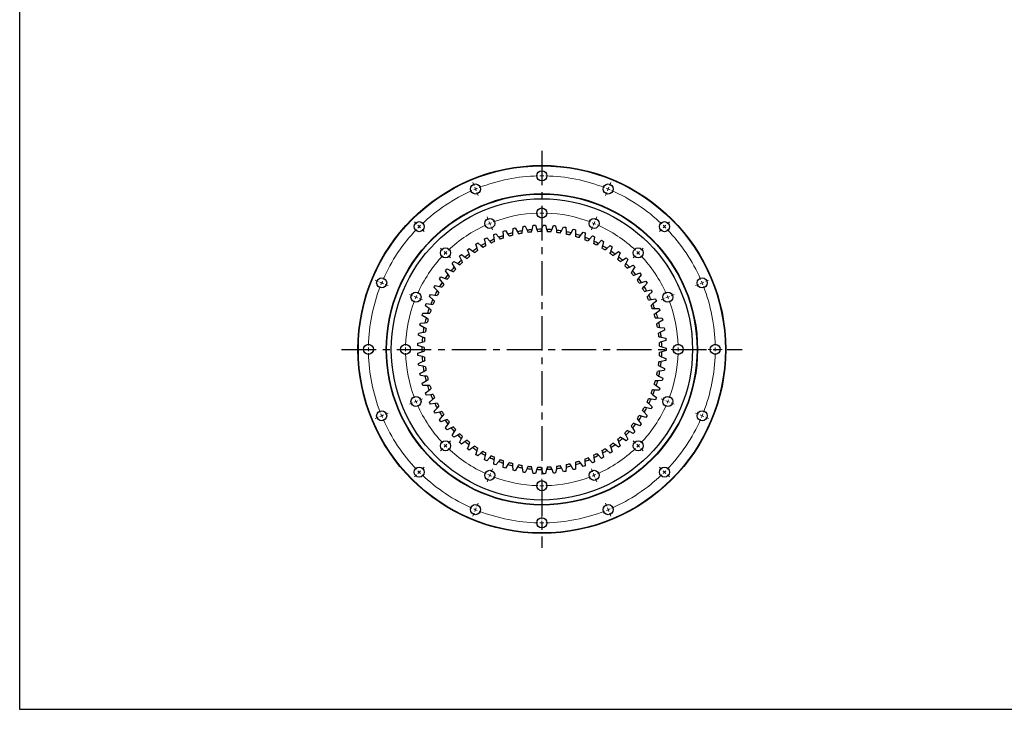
# Model space of a CAD drawing. Header units: millimetres. Extents: x -64 to 2479, y 167 to 2047.
# Tile 1 of 4: x -64 to 1207, y 167 to 1057. Entities that reach past the tile are written whole.
import ezdxf

# ---------------------------------------------------------------- set-up
doc = ezdxf.new("R2010")
doc.units = ezdxf.units.MM
doc.header["$LTSCALE"] = 10
doc.linetypes.add('CENTERX2', pattern=[20.32, 12.7, -2.54, 2.54, -2.54])

msp = doc.modelspace()

# ---------------------------------------------------------------- linework, layer by layer
at = {"linetype": 'CENTERX2', "ltscale": 0.35}
for p, q in [((610.1, 888.1), (610.1, 375.6)), ((351.5, 631.8), (868.7, 631.8))]:
    msp.add_line(p, q, dxfattribs=at)
at = {"color": 0, "linetype": 'Continuous', "lineweight": 18}
for p, q in [((610.1, 860.8), (610.1, 864.8)), ((610.1, 855.8), (610.1, 858.3)), ((610.1, 855.8), (610.1, 853.3)), ((522.5, 843.4), (520.9, 847.1)), ((524.4, 838.8), (523.4, 841.1)), ((610.1, 850.8), (610.1, 846.8)), ((695.8, 838.8), (696.8, 841.1)), ((697.7, 843.4), (699.3, 847.1)), ((524.4, 838.8), (525.3, 836.5)), ((526.3, 834.2), (527.8, 830.5)), ((693.9, 834.2), (692.4, 830.5)), ((695.8, 838.8), (694.9, 836.5)), ((610.1, 812.8), (610.1, 816.8)), ((540.8, 799.1), (539.3, 802.8)), ((610.1, 807.8), (610.1, 810.3)), ((610.1, 807.8), (610.1, 805.3)), ((610.1, 802.8), (610.1, 798.8)), ((679.4, 799.1), (680.9, 802.8)), ((448.2, 793.8), (445.4, 796.6)), ((451.7, 790.2), (450, 792)), ((451.7, 790.2), (453.5, 788.5)), ((542.8, 794.4), (541.8, 796.7)), ((542.8, 794.4), (543.7, 792.1)), ((544.7, 789.8), (546.2, 786.1)), ((675.5, 789.8), (674, 786.1)), ((677.5, 794.4), (676.5, 792.1)), ((677.5, 794.4), (678.4, 796.7)), ((768.5, 790.2), (766.7, 788.5)), ((768.5, 790.2), (770.3, 792)), ((772, 793.8), (774.9, 796.6)), ((455.3, 786.7), (458.1, 783.9)), ((765, 786.7), (762.1, 783.9)), ((482.1, 759.8), (479.3, 762.6)), ((485.7, 756.3), (483.9, 758.1)), ((485.7, 756.3), (487.4, 754.5)), ((489.2, 752.7), (492, 749.9)), ((731, 752.7), (728.2, 749.9)), ((734.6, 756.3), (732.8, 754.5)), ((734.6, 756.3), (736.3, 758.1)), ((738.1, 759.8), (740.9, 762.6)), ((398.5, 719.5), (394.8, 721)), ((403.2, 717.6), (400.9, 718.5)), ((403.2, 717.6), (405.5, 716.6)), ((407.8, 715.6), (411.5, 714.1)), ((812.4, 715.6), (808.7, 714.1)), ((817.1, 717.6), (814.7, 716.6)), ((817.1, 717.6), (819.4, 718.5)), ((821.7, 719.5), (825.4, 721)), ((442.9, 701.1), (439.2, 702.6)), ((447.5, 699.2), (445.2, 700.1)), ((772.7, 699.2), (775, 700.1)), ((777.3, 701.1), (781, 702.6)), ((447.5, 699.2), (449.8, 698.2)), ((452.1, 697.3), (455.8, 695.7)), ((768.1, 697.3), (764.4, 695.7)), ((772.7, 699.2), (770.4, 698.2)), ((381.1, 631.8), (377.1, 631.8)), ((386.1, 631.8), (383.6, 631.8)), ((386.1, 631.8), (388.6, 631.8)), ((391.1, 631.8), (395.1, 631.8)), ((429.1, 631.8), (425.1, 631.8)), ((434.1, 631.8), (431.6, 631.8)), ((434.1, 631.8), (436.6, 631.8)), ((439.1, 631.8), (443.1, 631.8)), ((781.1, 631.8), (777.1, 631.8)), ((786.1, 631.8), (783.6, 631.8)), ((786.1, 631.8), (788.6, 631.8)), ((791.1, 631.8), (795.1, 631.8)), ((829.1, 631.8), (825.1, 631.8)), ((834.1, 631.8), (831.6, 631.8)), ((834.1, 631.8), (836.6, 631.8)), ((839.1, 631.8), (843.1, 631.8)), ((442.9, 562.6), (439.2, 561)), ((447.5, 564.5), (445.2, 563.5)), ((447.5, 564.5), (449.8, 565.4)), ((452.1, 566.4), (455.8, 567.9)), ((768.1, 566.4), (764.4, 567.9)), ((772.7, 564.5), (770.4, 565.4)), ((772.7, 564.5), (775, 563.5)), ((777.3, 562.6), (781, 561)), ((403.2, 546.1), (405.5, 547.1)), ((407.8, 548), (411.5, 549.6)), ((812.4, 548), (808.7, 549.6)), ((817.1, 546.1), (814.7, 547.1)), ((398.5, 544.2), (394.8, 542.7)), ((403.2, 546.1), (400.9, 545.2)), ((817.1, 546.1), (819.4, 545.2)), ((821.7, 544.2), (825.4, 542.7)), ((485.7, 507.4), (487.4, 509.2)), ((489.2, 510.9), (492, 513.7)), ((731, 510.9), (728.2, 513.7)), ((734.6, 507.4), (732.8, 509.2)), ((482.1, 503.8), (479.3, 501)), ((485.7, 507.4), (483.9, 505.6)), ((734.6, 507.4), (736.3, 505.6)), ((738.1, 503.8), (740.9, 501)), ((451.7, 473.4), (450, 471.7)), ((451.7, 473.4), (453.5, 475.2)), ((455.3, 477), (458.1, 479.8)), ((542.8, 469.2), (543.7, 471.5)), ((544.7, 473.9), (546.2, 477.5)), ((675.5, 473.9), (674, 477.5)), ((677.5, 469.2), (676.5, 471.5)), ((765, 477), (762.1, 479.8)), ((768.5, 473.4), (766.7, 475.2)), ((768.5, 473.4), (770.3, 471.7)), ((448.2, 469.9), (445.4, 467.1)), ((540.8, 464.6), (539.3, 460.9)), ((542.8, 469.2), (541.8, 466.9)), ((610.1, 460.8), (610.1, 464.8)), ((610.1, 455.8), (610.1, 458.3)), ((677.5, 469.2), (678.4, 466.9)), ((679.4, 464.6), (680.9, 460.9)), ((772, 469.9), (774.9, 467.1)), ((610.1, 455.8), (610.1, 453.3)), ((610.1, 450.8), (610.1, 446.8)), ((526.3, 429.5), (527.8, 433.2)), ((693.9, 429.5), (692.4, 433.2)), ((522.5, 420.3), (520.9, 416.6)), ((524.4, 424.9), (523.4, 422.6)), ((524.4, 424.9), (525.3, 427.2)), ((695.8, 424.9), (694.9, 427.2)), ((695.8, 424.9), (696.8, 422.6)), ((697.7, 420.3), (699.3, 416.6)), ((610.1, 412.8), (610.1, 416.8)), ((610.1, 407.8), (610.1, 410.3)), ((610.1, 407.8), (610.1, 405.3)), ((610.1, 402.8), (610.1, 398.8))]:
    msp.add_line(p, q, dxfattribs=at)
at = {"color": 7, "linetype": 'Continuous', "lineweight": 25}
for p, q in [((574.4, 788.3), (575.8, 788.7)), ((575.8, 788.7), (578.6, 783.6)), ((585, 784.8), (585.8, 790.5)), ((585.8, 790.5), (587.3, 790.7)), ((587.3, 790.7), (588.7, 790.9)), ((588.7, 790.9), (591.1, 785.7)), ((597.6, 786.3), (598.8, 792)), ((598.8, 792), (600.3, 792.1)), ((600.3, 792.1), (601.8, 792.1)), ((601.8, 792.1), (603.7, 786.7)), ((610.2, 786.8), (611.9, 792.3)), ((611.9, 792.3), (613.4, 792.3)), ((613.4, 792.3), (614.9, 792.3)), ((614.9, 792.3), (616.3, 786.7)), ((622.8, 786.3), (625, 791.7)), ((625, 791.7), (626.5, 791.5)), ((626.5, 791.5), (627.9, 791.4)), ((627.9, 791.4), (628.9, 785.7)), ((635.4, 784.8), (637.9, 789.9)), ((637.9, 789.9), (639.4, 789.7)), ((639.4, 789.7), (640.9, 789.4)), ((640.9, 789.4), (641.4, 783.6)), ((548.1, 779.9), (549.4, 780.5)), ((548.7, 774.2), (548.1, 779.9)), ((549.4, 780.5), (550.8, 781)), ((550.8, 781), (554.4, 776.5)), ((560.3, 784.4), (561.8, 784.9)), ((560.5, 778.7), (560.3, 784.4)), ((561.8, 784.9), (563.2, 785.3)), ((563.2, 785.3), (566.3, 780.5)), ((572.6, 782.2), (572.9, 788)), ((572.9, 788), (574.4, 788.3)), ((647.8, 782.2), (650.7, 787.1)), ((650.7, 787.1), (652.2, 786.7)), ((652.2, 786.7), (653.6, 786.3)), ((653.6, 786.3), (653.7, 780.6)), ((659.9, 778.6), (663.3, 783.3)), ((663.3, 783.3), (664.7, 782.8)), ((664.7, 782.8), (666.1, 782.3)), ((666.1, 782.3), (665.7, 776.5)), ((671.7, 774.1), (675.4, 778.5)), ((675.4, 778.5), (676.8, 777.9)), ((676.8, 777.9), (678.1, 777.2)), ((678.1, 777.2), (677.3, 771.5)), ((524.8, 767.8), (526.1, 768.6)), ((526.4, 762.3), (524.8, 767.8)), ((526.1, 768.6), (527.4, 769.4)), ((527.4, 769.4), (531.6, 765.5)), ((536.2, 774.3), (537.5, 775)), ((537.3, 768.7), (536.2, 774.3)), ((537.5, 775), (538.9, 775.7)), ((538.9, 775.7), (542.8, 771.4)), ((683.1, 768.6), (687.2, 772.6)), ((687.2, 772.6), (688.5, 771.9)), ((689.8, 771.2), (688.4, 765.6)), ((688.5, 771.9), (689.8, 771.2)), ((694, 762.2), (698.4, 765.9)), ((698.4, 765.9), (699.6, 765.1)), ((700.9, 764.2), (699.1, 758.8)), ((699.6, 765.1), (700.9, 764.2)), ((503.9, 752.2), (505, 753.2)), ((506.3, 746.9), (503.9, 752.2)), ((505, 753.2), (506.1, 754.1)), ((506.1, 754.1), (510.9, 751)), ((514, 760.4), (515.2, 761.3)), ((516, 755), (514, 760.4)), ((515.2, 761.3), (516.4, 762.2)), ((516.4, 762.2), (521, 758.6)), ((704.3, 754.9), (709, 758.3)), ((709, 758.3), (710.2, 757.3)), ((711.3, 756.4), (709.1, 751.1)), ((710.2, 757.3), (711.3, 756.4)), ((494.4, 743.1), (495.5, 744.2)), ((497.3, 738.1), (494.4, 743.1)), ((495.5, 744.2), (496.5, 745.2)), ((496.5, 745.2), (501.6, 742.5)), ((714.1, 746.8), (719, 749.8)), ((721.2, 747.7), (718.5, 742.6)), ((719, 749.8), (720.1, 748.8)), ((720.1, 748.8), (721.2, 747.7)), ((723.1, 738), (728.2, 740.5)), ((730.2, 738.3), (727.2, 733.4)), ((728.2, 740.5), (729.3, 739.4)), ((729.3, 739.4), (730.2, 738.3)), ((478.7, 724.1), (479.6, 725.3)), ((479.6, 725.3), (485, 723.4)), ((485.7, 733.3), (486.7, 734.5)), ((489, 728.6), (485.7, 733.3)), ((486.7, 734.5), (487.6, 735.6)), ((487.6, 735.6), (492.9, 733.3)), ((731.4, 728.4), (736.7, 730.5)), ((738.5, 728.1), (735.1, 723.5)), ((736.7, 730.5), (737.6, 729.3)), ((737.6, 729.3), (738.5, 728.1)), ((470.9, 711.7), (471.6, 713)), ((471.6, 713), (472.4, 714.3)), ((472.4, 714.3), (478, 712.9)), ((477.9, 722.8), (478.7, 724.1)), ((481.5, 718.4), (477.9, 722.8)), ((738.8, 718.2), (744.3, 719.9)), ((745.9, 717.4), (742.1, 713)), ((744.3, 719.9), (745.2, 718.6)), ((745.2, 718.6), (745.9, 717.4)), ((464.9, 700.1), (465.5, 701.5)), ((469.2, 696.3), (464.9, 700.1)), ((465.5, 701.5), (466.1, 702.8)), ((466.1, 702.8), (471.8, 701.8)), ((474.9, 707.6), (470.9, 711.7)), ((745.4, 707.4), (751.1, 708.6)), ((752.5, 706), (748.3, 702)), ((751.1, 708.6), (751.8, 707.3)), ((751.8, 707.3), (752.5, 706)), ((459.8, 688.1), (460.3, 689.5)), ((464.4, 684.6), (459.8, 688.1)), ((460.3, 689.5), (460.8, 690.8)), ((460.8, 690.8), (466.6, 690.3)), ((751.1, 696.1), (756.9, 696.9)), ((758, 694.2), (753.6, 690.5)), ((756.9, 696.9), (757.5, 695.5)), ((757.5, 695.5), (758, 694.2)), ((455.7, 675.6), (456.1, 677.1)), ((460.6, 672.6), (455.7, 675.6)), ((456.1, 677.1), (456.5, 678.5)), ((456.5, 678.5), (462.3, 678.4)), ((755.9, 684.4), (761.7, 684.7)), ((762.6, 681.9), (757.9, 678.6)), ((761.7, 684.7), (762.2, 683.3)), ((762.2, 683.3), (762.6, 681.9)), ((452.6, 662.9), (452.9, 664.4)), ((457.7, 660.2), (452.6, 662.9)), ((452.9, 664.4), (453.2, 665.8)), ((453.2, 665.8), (459, 666.2)), ((759.7, 672.4), (765.5, 672.2)), ((766.2, 669.3), (761.2, 666.4)), ((765.5, 672.2), (765.8, 670.7)), ((765.8, 670.7), (766.2, 669.3)), ((450.6, 650), (450.8, 651.4)), ((455.9, 647.7), (450.6, 650)), ((450.8, 651.4), (451, 652.9)), ((451, 652.9), (456.7, 653.8)), ((762.5, 660), (768.2, 659.4)), ((768.7, 656.4), (763.5, 654)), ((768.2, 659.4), (768.5, 657.9)), ((768.5, 657.9), (768.7, 656.4)), ((449.7, 638.4), (449.8, 639.9)), ((449.7, 636.9), (449.7, 638.4)), ((455.1, 635.1), (449.7, 636.9)), ((449.8, 639.9), (455.4, 641.2)), ((764.3, 647.5), (770, 646.4)), ((770.2, 643.4), (764.8, 641.4)), ((770, 646.4), (770.1, 644.9)), ((770.1, 644.9), (770.2, 643.4)), ((449.7, 626.8), (455.1, 628.6)), ((449.7, 625.3), (449.7, 626.8)), ((449.8, 623.8), (449.7, 625.3)), ((455.4, 622.5), (449.8, 623.8)), ((765.1, 634.9), (770.6, 633.3)), ((770.6, 630.3), (765.1, 628.8)), ((770.6, 633.3), (770.6, 631.8)), ((770.6, 631.8), (770.6, 630.3)), ((450.6, 613.7), (455.9, 616)), ((450.8, 612.2), (450.6, 613.7)), ((451, 610.8), (450.8, 612.2)), ((456.7, 609.9), (451, 610.8)), ((770, 617.3), (764.3, 616.2)), ((764.8, 622.3), (770.2, 620.2)), ((770.1, 618.8), (770, 617.3)), ((770.2, 620.2), (770.1, 618.8)), ((452.6, 600.8), (457.7, 603.4)), ((452.9, 599.3), (452.6, 600.8)), ((453.2, 597.9), (452.9, 599.3)), ((459, 597.4), (453.2, 597.9)), ((768.2, 604.3), (762.5, 603.6)), ((763.5, 609.7), (768.7, 607.2)), ((768.5, 605.8), (768.2, 604.3)), ((768.7, 607.2), (768.5, 605.8)), ((455.7, 588), (460.6, 591.1)), ((456.1, 586.6), (455.7, 588)), ((456.5, 585.2), (456.1, 586.6)), ((462.3, 585.2), (456.5, 585.2)), ((757.9, 585), (762.6, 581.8)), ((765.5, 591.5), (759.7, 591.3)), ((761.2, 597.2), (766.2, 594.4)), ((765.8, 592.9), (765.5, 591.5)), ((766.2, 594.4), (765.8, 592.9)), ((459.8, 575.6), (464.4, 579.1)), ((460.3, 574.2), (459.8, 575.6)), ((460.8, 572.8), (460.3, 574.2)), ((466.6, 573.3), (460.8, 572.8)), ((753.6, 573.2), (758, 569.5)), ((761.7, 579), (755.9, 579.2)), ((762.2, 580.4), (761.7, 579)), ((762.6, 581.8), (762.2, 580.4)), ((464.9, 563.5), (469.2, 567.4)), ((465.5, 562.2), (464.9, 563.5)), ((466.1, 560.9), (465.5, 562.2)), ((471.8, 561.8), (466.1, 560.9)), ((748.3, 561.7), (752.5, 557.7)), ((756.9, 566.8), (751.1, 567.5)), ((757.5, 568.1), (756.9, 566.8)), ((758, 569.5), (757.5, 568.1)), ((470.9, 551.9), (474.9, 556.1)), ((471.6, 550.6), (470.9, 551.9)), ((472.4, 549.4), (471.6, 550.6)), ((478, 550.8), (472.4, 549.4)), ((742.1, 550.6), (745.9, 546.3)), ((751.1, 555), (745.4, 556.3)), ((751.8, 556.3), (751.1, 555)), ((752.5, 557.7), (751.8, 556.3)), ((477.9, 540.8), (481.5, 545.3)), ((478.7, 539.6), (477.9, 540.8)), ((479.6, 538.4), (478.7, 539.6)), ((485, 540.3), (479.6, 538.4)), ((485.7, 530.4), (489, 535.1)), ((736.7, 533.2), (731.4, 535.3)), ((735.1, 540.1), (738.5, 535.5)), ((737.6, 534.3), (736.7, 533.2)), ((738.5, 535.5), (737.6, 534.3)), ((744.3, 543.8), (738.8, 545.5)), ((745.2, 545), (744.3, 543.8)), ((745.9, 546.3), (745.2, 545)), ((486.7, 529.2), (485.7, 530.4)), ((487.6, 528.1), (486.7, 529.2)), ((492.9, 530.4), (487.6, 528.1)), ((494.4, 520.6), (497.3, 525.6)), ((728.2, 523.2), (723.1, 525.7)), ((727.2, 530.3), (730.2, 525.4)), ((729.3, 524.3), (728.2, 523.2)), ((730.2, 525.4), (729.3, 524.3)), ((495.5, 519.5), (494.4, 520.6)), ((496.5, 518.4), (495.5, 519.5)), ((501.6, 521.2), (496.5, 518.4)), ((503.9, 511.5), (506.3, 516.7)), ((505, 510.5), (503.9, 511.5)), ((506.1, 509.6), (505, 510.5)), ((510.9, 512.7), (506.1, 509.6)), ((709, 505.4), (704.3, 508.8)), ((709.1, 512.6), (711.3, 507.3)), ((719, 513.9), (714.1, 516.9)), ((718.5, 521), (721.2, 515.9)), ((720.1, 514.9), (719, 513.9)), ((721.2, 515.9), (720.1, 514.9)), ((514, 503.2), (516, 508.6)), ((515.2, 502.4), (514, 503.2)), ((516.4, 501.5), (515.2, 502.4)), ((521, 505), (516.4, 501.5)), ((524.8, 495.8), (526.4, 501.4)), ((531.6, 498.2), (527.4, 494.3)), ((688.4, 498.1), (689.8, 492.5)), ((698.4, 497.8), (694, 501.5)), ((699.6, 498.6), (698.4, 497.8)), ((699.1, 504.9), (700.9, 499.4)), ((700.9, 499.4), (699.6, 498.6)), ((710.2, 506.3), (709, 505.4)), ((711.3, 507.3), (710.2, 506.3)), ((526.1, 495.1), (524.8, 495.8)), ((527.4, 494.3), (526.1, 495.1)), ((536.2, 489.3), (537.3, 495)), ((537.5, 488.7), (536.2, 489.3)), ((538.9, 488), (537.5, 488.7)), ((542.8, 492.2), (538.9, 488)), ((548.1, 483.8), (548.7, 489.5)), ((549.4, 483.2), (548.1, 483.8)), ((554.4, 487.2), (550.8, 482.7)), ((560.3, 479.2), (560.5, 485)), ((663.3, 480.4), (659.9, 485.1)), ((665.7, 487.1), (666.1, 481.4)), ((675.4, 485.2), (671.7, 489.6)), ((676.8, 485.8), (675.4, 485.2)), ((678.1, 486.4), (676.8, 485.8)), ((677.3, 492.1), (678.1, 486.4)), ((687.2, 491), (683.1, 495.1)), ((688.5, 491.7), (687.2, 491)), ((689.8, 492.5), (688.5, 491.7)), ((550.8, 482.7), (549.4, 483.2)), ((561.8, 478.8), (560.3, 479.2)), ((563.2, 478.3), (561.8, 478.8)), ((566.3, 483.1), (563.2, 478.3)), ((572.9, 475.7), (572.6, 481.4)), ((574.4, 475.3), (572.9, 475.7)), ((575.8, 475), (574.4, 475.3)), ((578.6, 480.1), (575.8, 475)), ((585.8, 473.2), (585, 478.9)), ((587.3, 472.9), (585.8, 473.2)), ((588.7, 472.7), (587.3, 472.9)), ((591.1, 478), (588.7, 472.7)), ((598.8, 471.7), (597.6, 477.3)), ((600.3, 471.6), (598.8, 471.7)), ((601.8, 471.5), (600.3, 471.6)), ((603.7, 477), (601.8, 471.5)), ((611.9, 471.3), (610.2, 476.8)), ((613.4, 471.3), (611.9, 471.3)), ((614.9, 471.4), (613.4, 471.3)), ((616.3, 477), (614.9, 471.4)), ((625, 472), (622.8, 477.4)), ((626.5, 472.1), (625, 472)), ((627.9, 472.3), (626.5, 472.1)), ((628.9, 478), (627.9, 472.3)), ((637.9, 473.8), (635.4, 478.9)), ((639.4, 474), (637.9, 473.8)), ((640.9, 474.3), (639.4, 474)), ((641.4, 480), (640.9, 474.3)), ((650.7, 476.5), (647.8, 481.5)), ((652.2, 476.9), (650.7, 476.5)), ((653.6, 477.3), (652.2, 476.9)), ((653.7, 483.1), (653.6, 477.3)), ((664.7, 480.9), (663.3, 480.4)), ((666.1, 481.4), (664.7, 480.9))]:
    msp.add_line(p, q, dxfattribs=at)
msp.add_lwpolyline([(-64.3, 2046.6), (2479.1, 2046.6), (2479.1, 167.1), (-64.3, 167.1)], close=True)
for centre, radius in [((610.1, 631.8), 237.5), ((610.1, 631.8), 237), ((610.1, 855.8), 6.5), ((524.4, 838.8), 6.5), ((695.8, 838.8), 6.5), ((610.1, 631.8), 201), ((610.1, 631.8), 200.5), ((610.1, 631.8), 194.5), ((610.1, 807.8), 6.5), ((451.7, 790.2), 6.5), ((542.8, 794.4), 6.5), ((677.5, 794.4), 6.5), ((768.5, 790.2), 6.5), ((485.7, 756.3), 6.5), ((734.6, 756.3), 6.5), ((403.2, 717.6), 6.5), ((817.1, 717.6), 6.5), ((447.5, 699.2), 6.5), ((772.7, 699.2), 6.5), ((386.1, 631.8), 6.5), ((434.1, 631.8), 6.5), ((786.1, 631.8), 6.5), ((834.1, 631.8), 6.5), ((447.5, 564.5), 6.5), ((772.7, 564.5), 6.5), ((403.2, 546.1), 6.5), ((817.1, 546.1), 6.5), ((485.7, 507.4), 6.5), ((734.6, 507.4), 6.5), ((451.7, 473.4), 6.5), ((542.8, 469.2), 6.5), ((677.5, 469.2), 6.5), ((768.5, 473.4), 6.5), ((610.1, 455.8), 6.5), ((524.4, 424.9), 6.5), ((695.8, 424.9), 6.5), ((610.1, 407.8), 6.5)]:
    msp.add_circle(centre, radius, dxfattribs=at)
at = {"color": 0, "linetype": 'Continuous', "lineweight": 18}
for radius, start, end in [(224, 91.2789, 111.2211), (224, 90, 90.6395), (224, 89.3605, 90), (224, 68.7789, 88.7211), (224, 111.8605, 112.5), (224, 67.5, 68.1395), (224, 113.7789, 133.7211), (224, 112.5, 113.1395), (224, 66.8605, 67.5), (224, 46.2789, 66.2211), (176, 91.6277, 110.8723), (176, 90, 90.8139), (176, 89.1861, 90), (176, 69.1277, 88.3723), (224, 135, 135.6395), (224, 134.3605, 135), (176, 114.1277, 133.3723), (176, 112.5, 113.3139), (176, 111.6861, 112.5), (176, 67.5, 68.3139), (176, 66.6861, 67.5), (176, 46.6277, 65.8723), (224, 45, 45.6395), (224, 44.3605, 45), (224, 136.2789, 156.2211), (224, 23.7789, 43.7211), (176, 136.6277, 155.8723), (176, 135, 135.8139), (176, 134.1861, 135), (176, 45, 45.8139), (176, 44.1861, 45), (176, 24.1277, 43.3723), (224, 158.7789, 178.7211), (224, 157.5, 158.1395), (224, 156.8605, 157.5), (224, 22.5, 23.1395), (224, 21.8605, 22.5), (224, 1.2789, 21.2211), (176, 156.6861, 157.5), (176, 22.5, 23.3139), (176, 159.1277, 178.3723), (176, 157.5, 158.3139), (176, 21.6861, 22.5), (176, 1.6277, 20.8723), (224, 179.3605, 180), (224, 180, 180.6395), (224, 181.2789, 201.2211), (176, 179.1861, 180), (176, 180, 180.8139), (176, 181.6277, 200.8723), (176, 339.1277, 358.3723), (176, 0, 0.8139), (176, 359.1861, 0), (224, 338.7789, 358.7211), (224, 0, 0.6395), (224, 359.3605, 0), (176, 201.6861, 202.5), (176, 202.5, 203.3139), (176, 204.1277, 223.3723), (176, 316.6277, 335.8723), (176, 336.6861, 337.5), (176, 337.5, 338.3139), (224, 201.8605, 202.5), (224, 337.5, 338.1395), (224, 202.5, 203.1395), (224, 203.7789, 223.7211), (224, 316.2789, 336.2211), (224, 336.8605, 337.5), (176, 224.1861, 225), (176, 315, 315.8139), (176, 225, 225.8139), (176, 226.6277, 245.8723), (176, 294.1277, 313.3723), (176, 314.1861, 315), (224, 224.3605, 225), (224, 225, 225.6395), (224, 314.3605, 315), (224, 315, 315.6395), (224, 226.2789, 246.2211), (176, 246.6861, 247.5), (176, 247.5, 248.3139), (176, 249.1277, 268.3723), (176, 271.6277, 290.8723), (176, 291.6861, 292.5), (176, 292.5, 293.3139), (224, 293.7789, 313.7211), (176, 269.1861, 270), (176, 270, 270.8139), (224, 246.8605, 247.5), (224, 247.5, 248.1395), (224, 248.7789, 268.7211), (224, 271.2789, 291.2211), (224, 291.8605, 292.5), (224, 292.5, 293.1395), (224, 269.3605, 270), (224, 270, 270.6395)]:
    msp.add_arc((610.1, 631.8), radius, start, end, dxfattribs=at)
at = {"color": 7, "linetype": 'Continuous', "lineweight": 25}
for radius, start, end in [(155, 108.6635, 111.0768), (155, 103.9882, 106.4015), (152, 104.3333, 106.0563), (155, 99.3128, 101.7261), (152, 99.658, 101.381), (155, 94.6375, 97.0508), (152, 94.9827, 96.7056), (155, 89.9622, 92.3755), (152, 90.3073, 92.0303), (155, 85.2869, 87.7002), (152, 85.632, 87.355), (155, 80.6115, 83.0248), (152, 80.9567, 82.6797), (155, 75.9362, 78.3495), (152, 76.2814, 78.0043), (155, 71.2609, 73.6742), (152, 71.606, 73.329), (155, 66.5856, 68.9989), (155, 118.0141, 120.4274), (152, 118.3593, 120.0823), (155, 113.3388, 115.7521), (152, 113.684, 115.4069), (152, 109.0086, 110.7316), (152, 66.9307, 68.6537), (152, 62.2554, 63.9784), (155, 61.9102, 64.3235), (155, 57.2349, 59.6482), (155, 127.3648, 129.7781), (152, 127.7099, 129.4329), (155, 122.6895, 125.1028), (152, 123.0346, 124.7576), (152, 57.5801, 59.303), (152, 52.9047, 54.6277), (155, 52.5596, 54.9729), (155, 47.8843, 50.2976), (155, 136.7154, 139.1287), (155, 132.0401, 134.4534), (152, 132.3853, 134.1082), (152, 48.2294, 49.9524), (152, 43.5541, 45.2771), (155, 43.2089, 45.6222), (155, 141.3908, 143.804), (152, 141.7359, 143.4589), (152, 137.0606, 138.7836), (152, 38.8788, 40.6017), (155, 38.5336, 40.9469), (155, 146.0661, 148.4794), (152, 146.4112, 148.1342), (152, 34.2034, 35.9264), (155, 33.8583, 36.2716), (155, 29.183, 31.5963), (155, 150.7414, 153.1547), (152, 151.0866, 152.8095), (152, 29.5281, 31.2511), (152, 24.8528, 26.5758), (155, 24.5076, 26.9209), (155, 155.4167, 157.83), (152, 155.7619, 157.4849), (152, 20.1775, 21.9004), (155, 19.8323, 22.2456), (155, 160.0921, 162.5053), (152, 160.4372, 162.1602), (152, 15.5021, 17.2251), (155, 15.157, 17.5703), (155, 164.7674, 167.1807), (152, 165.1125, 166.8355), (152, 10.8268, 12.5498), (155, 10.4817, 12.895), (155, 169.4427, 171.856), (152, 169.7879, 171.5108), (152, 6.1515, 7.8745), (155, 5.8063, 8.2196), (155, 174.118, 176.5313), (152, 174.4632, 176.1862), (152, 1.4762, 3.1991), (155, 1.131, 3.5443), (155, 178.7934, 181.2066), (152, 179.1385, 180.8615), (152, 356.8009, 358.5238), (155, 356.4557, 358.869), (155, 183.4687, 185.882), (152, 183.8138, 185.5368), (152, 352.1255, 353.8485), (155, 351.7804, 354.1937), (155, 188.144, 190.5573), (152, 188.4892, 190.2121), (152, 347.4502, 349.1732), (155, 347.105, 349.5183), (155, 192.8193, 195.2326), (152, 193.1645, 194.8875), (155, 197.4947, 199.9079), (152, 197.8398, 199.5628), (152, 342.7749, 344.4979), (155, 342.4297, 344.843), (155, 202.17, 204.5833), (152, 202.5151, 204.2381), (152, 338.0996, 339.8225), (155, 337.7544, 340.1677), (155, 206.8453, 209.2586), (152, 207.1905, 208.9134), (152, 333.4242, 335.1472), (155, 333.0791, 335.4924), (155, 211.5206, 213.9339), (152, 211.8658, 213.5888), (152, 328.7489, 330.4719), (155, 328.4037, 330.817), (155, 216.196, 218.6092), (152, 216.5411, 218.2641), (152, 319.3983, 321.1212), (155, 319.0531, 321.4664), (152, 324.0736, 325.7966), (155, 323.7284, 326.1417), (155, 220.8713, 223.2846), (152, 221.2164, 222.9394), (152, 225.8918, 227.6147), (152, 314.7229, 316.4459), (155, 314.3778, 316.7911), (155, 225.5466, 227.9599), (155, 230.2219, 232.6352), (152, 230.5671, 232.2901), (152, 305.3723, 307.0953), (155, 305.0271, 307.4404), (152, 310.0476, 311.7706), (155, 309.7024, 312.1157), (155, 234.8972, 237.3105), (152, 235.2424, 236.9654), (155, 239.5726, 241.9859), (152, 239.9177, 241.6407), (152, 296.0216, 297.7446), (152, 300.697, 302.4199), (155, 300.3518, 302.7651), (155, 244.2479, 246.6612), (152, 244.5931, 246.316), (155, 248.9232, 251.3365), (152, 249.2684, 250.9914), (152, 253.9437, 255.6667), (152, 281.9957, 283.7186), (152, 286.671, 288.394), (155, 286.3258, 288.7391), (152, 291.3463, 293.0693), (155, 291.0011, 293.4144), (155, 295.6765, 298.0898), (155, 253.5985, 256.0118), (155, 258.2739, 260.6872), (152, 258.619, 260.342), (155, 262.9492, 265.3625), (152, 263.2944, 265.0173), (155, 267.6245, 270.0378), (152, 267.9697, 269.6927), (155, 272.2998, 274.7131), (152, 272.645, 274.368), (155, 276.9752, 279.3885), (152, 277.3203, 279.0433), (155, 281.6505, 284.0638)]:
    msp.add_arc((610.1, 631.8), radius, start, end, dxfattribs=at)
for points in [[(554.4, 776.5), (555, 775.6), (555.7, 774.8), (556.3, 774)], [(560.6, 775.5), (560.6, 776.6), (560.5, 777.6), (560.5, 778.7)], [(566.3, 780.5), (566.9, 779.7), (567.5, 778.8), (568.1, 777.9)], [(572.5, 779.1), (572.5, 780.1), (572.6, 781.2), (572.6, 782.2)], [(578.6, 783.6), (579.1, 782.7), (579.6, 781.8), (580.1, 780.8)], [(584.6, 781.7), (584.7, 782.7), (584.9, 783.8), (585, 784.8)], [(591.1, 785.7), (591.5, 784.7), (591.9, 783.8), (592.4, 782.8)], [(596.9, 783.3), (597.1, 784.3), (597.4, 785.3), (597.6, 786.3)], [(603.7, 786.7), (604, 785.7), (604.4, 784.7), (604.7, 783.7)], [(609.3, 783.8), (609.6, 784.8), (609.9, 785.8), (610.2, 786.8)], [(616.3, 786.7), (616.6, 785.7), (616.9, 784.7), (617.1, 783.7)], [(621.7, 783.4), (622.1, 784.4), (622.5, 785.3), (622.8, 786.3)], [(628.9, 785.7), (629.1, 784.7), (629.3, 783.6), (629.5, 782.6)], [(634, 781.9), (634.5, 782.9), (634.9, 783.8), (635.4, 784.8)], [(641.4, 783.6), (641.5, 782.6), (641.6, 781.6), (641.7, 780.5)], [(646.2, 779.5), (646.7, 780.4), (647.2, 781.3), (647.8, 782.2)], [(653.7, 780.6), (653.7, 779.5), (653.7, 778.5), (653.7, 777.4)], [(658.1, 776.1), (658.7, 776.9), (659.3, 777.8), (659.9, 778.6)], [(665.7, 776.5), (665.6, 775.5), (665.5, 774.5), (665.4, 773.4)], [(531.6, 765.5), (532.4, 764.8), (533.2, 764.1), (533.9, 763.4)], [(537.9, 765.6), (537.7, 766.6), (537.5, 767.6), (537.3, 768.7)], [(542.8, 771.4), (543.5, 770.7), (544.2, 769.9), (544.9, 769.1)], [(549.1, 771), (548.9, 772.1), (548.8, 773.1), (548.7, 774.2)], [(669.7, 771.7), (670.3, 772.5), (671, 773.3), (671.7, 774.1)], [(677.3, 771.5), (677.1, 770.5), (677, 769.5), (676.8, 768.4)], [(680.9, 766.4), (681.6, 767.1), (682.4, 767.8), (683.1, 768.6)], [(688.4, 765.6), (688.2, 764.6), (687.9, 763.6), (687.7, 762.5)], [(510.9, 751), (511.8, 750.4), (512.7, 749.8), (513.6, 749.2)], [(517.1, 752.1), (516.8, 753.1), (516.4, 754), (516, 755)], [(521, 758.6), (521.8, 758), (522.6, 757.4), (523.5, 756.7)], [(527.2, 759.3), (527, 760.3), (526.7, 761.3), (526.4, 762.3)], [(691.6, 760.1), (692.4, 760.8), (693.2, 761.5), (694, 762.2)], [(699.1, 758.8), (698.7, 757.8), (698.4, 756.8), (698.1, 755.8)], [(701.8, 753.1), (702.6, 753.7), (703.5, 754.3), (704.3, 754.9)], [(709.1, 751.1), (708.7, 750.1), (708.3, 749.2), (707.9, 748.2)], [(498.8, 735.4), (498.3, 736.3), (497.8, 737.2), (497.3, 738.1)], [(501.6, 742.5), (502.5, 742), (503.4, 741.5), (504.3, 741)], [(507.6, 744.1), (507.2, 745.1), (506.8, 746), (506.3, 746.9)], [(711.4, 745.2), (712.3, 745.7), (713.2, 746.3), (714.1, 746.8)], [(718.5, 742.6), (718, 741.7), (717.6, 740.8), (717.1, 739.8)], [(720.3, 736.6), (721.2, 737), (722.1, 737.5), (723.1, 738)], [(490.8, 726), (490.2, 726.8), (489.6, 727.7), (489, 728.6)], [(492.9, 733.3), (493.9, 732.8), (494.8, 732.4), (495.8, 732)], [(727.2, 733.4), (726.6, 732.5), (726.1, 731.6), (725.5, 730.8)], [(728.4, 727.2), (729.4, 727.6), (730.4, 728), (731.4, 728.4)], [(478, 712.9), (479, 712.6), (480, 712.3), (481, 712.1)], [(483.5, 715.9), (482.8, 716.7), (482.2, 717.5), (481.5, 718.4)], [(485, 723.4), (486, 723), (487, 722.7), (488, 722.3)], [(735.1, 723.5), (734.4, 722.7), (733.8, 721.9), (733.2, 721)], [(735.8, 717.3), (736.8, 717.6), (737.8, 717.9), (738.8, 718.2)], [(742.1, 713), (741.4, 712.3), (740.7, 711.5), (740.1, 710.7)], [(471.8, 701.8), (472.8, 701.7), (473.9, 701.5), (474.9, 701.3)], [(477.1, 705.3), (476.3, 706.1), (475.6, 706.8), (474.9, 707.6)], [(742.4, 706.7), (743.4, 707), (744.4, 707.2), (745.4, 707.4)], [(748.3, 702), (747.6, 701.3), (746.8, 700.6), (746.1, 699.8)], [(466.6, 690.3), (467.6, 690.2), (468.7, 690.1), (469.7, 690)], [(471.5, 694.2), (470.7, 694.9), (469.9, 695.6), (469.2, 696.3)], [(748, 695.7), (749.1, 695.9), (750.1, 696), (751.1, 696.1)], [(753.6, 690.5), (752.8, 689.9), (752, 689.2), (751.1, 688.5)], [(462.3, 678.4), (463.3, 678.4), (464.4, 678.4), (465.4, 678.4)], [(466.9, 682.7), (466, 683.4), (465.2, 684), (464.4, 684.6)], [(752.8, 684.3), (753.8, 684.3), (754.9, 684.4), (755.9, 684.4)], [(757.9, 678.6), (757, 678), (756.2, 677.4), (755.3, 676.8)], [(459, 666.2), (460, 666.3), (461.1, 666.4), (462.1, 666.5)], [(463.2, 670.9), (462.3, 671.4), (461.4, 672), (460.6, 672.6)], [(756.6, 672.5), (757.6, 672.4), (758.7, 672.4), (759.7, 672.4)], [(761.2, 666.4), (760.3, 665.9), (759.4, 665.4), (758.5, 664.9)], [(456.7, 653.8), (457.7, 654), (458.7, 654.1), (459.8, 654.3)], [(460.5, 658.8), (459.6, 659.3), (458.7, 659.8), (457.7, 660.2)], [(759.4, 660.4), (760.4, 660.3), (761.5, 660.2), (762.5, 660)], [(763.5, 654), (762.6, 653.5), (761.6, 653.1), (760.7, 652.7)], [(455.4, 641.2), (456.4, 641.5), (457.4, 641.7), (458.4, 641.9)], [(458.8, 646.5), (457.9, 646.9), (456.9, 647.3), (455.9, 647.7)], [(761.2, 648.1), (762.3, 647.9), (763.3, 647.7), (764.3, 647.5)], [(764.8, 641.4), (763.8, 641.1), (762.9, 640.7), (761.9, 640.3)], [(458.1, 634.1), (457.1, 634.4), (456.1, 634.8), (455.1, 635.1)], [(455.1, 628.6), (456.1, 628.9), (457.1, 629.2), (458.1, 629.5)], [(761.9, 623.4), (762.9, 623), (763.8, 622.6), (764.8, 622.3)], [(762.1, 635.8), (763.1, 635.5), (764.1, 635.2), (765.1, 634.9)], [(765.1, 628.8), (764.1, 628.5), (763.1, 628.2), (762.1, 627.9)], [(458.4, 621.7), (457.4, 622), (456.4, 622.2), (455.4, 622.5)], [(455.9, 616), (456.9, 616.4), (457.9, 616.8), (458.8, 617.2)], [(760.7, 611), (761.6, 610.6), (762.6, 610.1), (763.5, 609.7)], [(764.3, 616.2), (763.3, 616), (762.3, 615.7), (761.2, 615.5)], [(459.8, 609.4), (458.7, 609.6), (457.7, 609.7), (456.7, 609.9)], [(457.7, 603.4), (458.7, 603.9), (459.6, 604.4), (460.5, 604.9)], [(758.5, 598.8), (759.4, 598.3), (760.3, 597.8), (761.2, 597.2)], [(762.5, 603.6), (761.5, 603.5), (760.4, 603.4), (759.4, 603.3)], [(462.1, 597.2), (461.1, 597.3), (460, 597.4), (459, 597.4)], [(460.6, 591.1), (461.4, 591.7), (462.3, 592.2), (463.2, 592.8)], [(465.4, 585.3), (464.4, 585.3), (463.3, 585.2), (462.3, 585.2)], [(755.3, 586.8), (756.2, 586.2), (757, 585.6), (757.9, 585)], [(759.7, 591.3), (758.7, 591.3), (757.6, 591.2), (756.6, 591.2)], [(464.4, 579.1), (465.2, 579.7), (466, 580.3), (466.9, 580.9)], [(469.7, 573.6), (468.7, 573.5), (467.6, 573.4), (466.6, 573.3)], [(751.1, 575.1), (752, 574.5), (752.8, 573.8), (753.6, 573.2)], [(755.9, 579.2), (754.9, 579.3), (753.8, 579.4), (752.8, 579.4)], [(469.2, 567.4), (469.9, 568), (470.7, 568.7), (471.5, 569.4)], [(474.9, 562.4), (473.9, 562.2), (472.8, 562), (471.8, 561.8)], [(746.1, 563.8), (746.8, 563.1), (747.6, 562.4), (748.3, 561.7)], [(751.1, 567.5), (750.1, 567.7), (749.1, 567.8), (748, 568)], [(474.9, 556.1), (475.6, 556.8), (476.3, 557.6), (477.1, 558.3)], [(481, 551.6), (480, 551.3), (479, 551.1), (478, 550.8)], [(481.5, 545.3), (482.2, 546.1), (482.8, 546.9), (483.5, 547.7)], [(740.1, 553), (740.7, 552.2), (741.4, 551.4), (742.1, 550.6)], [(745.4, 556.3), (744.4, 556.5), (743.4, 556.7), (742.4, 556.9)], [(488, 541.3), (487, 541), (486, 540.6), (485, 540.3)], [(489, 535.1), (489.6, 536), (490.2, 536.8), (490.8, 537.7)], [(731.4, 535.3), (730.4, 535.7), (729.4, 536), (728.4, 536.4)], [(733.2, 542.6), (733.8, 541.8), (734.4, 541), (735.1, 540.1)], [(738.8, 545.5), (737.8, 545.8), (736.8, 546.1), (735.8, 546.4)], [(495.8, 531.7), (494.8, 531.3), (493.9, 530.8), (492.9, 530.4)], [(497.3, 525.6), (497.8, 526.5), (498.3, 527.4), (498.8, 528.3)], [(504.3, 522.7), (503.4, 522.2), (502.5, 521.7), (501.6, 521.2)], [(717.1, 523.8), (717.6, 522.9), (718, 522), (718.5, 521)], [(723.1, 525.7), (722.1, 526.2), (721.2, 526.6), (720.3, 527.1)], [(725.5, 532.9), (726.1, 532), (726.6, 531.1), (727.2, 530.3)], [(506.3, 516.7), (506.8, 517.7), (507.2, 518.6), (507.6, 519.6)], [(513.6, 514.4), (512.7, 513.9), (511.8, 513.3), (510.9, 512.7)], [(516, 508.6), (516.4, 509.6), (516.8, 510.6), (517.1, 511.6)], [(704.3, 508.8), (703.5, 509.4), (702.6, 510), (701.8, 510.6)], [(707.9, 515.5), (708.3, 514.5), (708.7, 513.5), (709.1, 512.6)], [(714.1, 516.9), (713.2, 517.4), (712.3, 517.9), (711.4, 518.5)], [(523.5, 507), (522.6, 506.3), (521.8, 505.7), (521, 505)], [(526.4, 501.4), (526.7, 502.4), (527, 503.4), (527.2, 504.4)], [(533.9, 500.3), (533.2, 499.6), (532.4, 498.9), (531.6, 498.2)], [(537.3, 495), (537.5, 496), (537.7, 497), (537.9, 498.1)], [(683.1, 495.1), (682.4, 495.8), (681.6, 496.6), (680.9, 497.3)], [(687.7, 501.1), (687.9, 500.1), (688.2, 499.1), (688.4, 498.1)], [(694, 501.5), (693.2, 502.2), (692.4, 502.8), (691.6, 503.5)], [(698.1, 507.9), (698.4, 506.9), (698.7, 505.9), (699.1, 504.9)], [(544.9, 494.5), (544.2, 493.8), (543.5, 493), (542.8, 492.2)], [(548.7, 489.5), (548.8, 490.6), (548.9, 491.6), (549.1, 492.6)], [(556.3, 489.7), (555.7, 488.9), (555, 488), (554.4, 487.2)], [(560.5, 485), (560.5, 486), (560.6, 487.1), (560.6, 488.1)], [(568.1, 485.8), (567.5, 484.9), (566.9, 484), (566.3, 483.1)], [(572.6, 481.4), (572.6, 482.5), (572.5, 483.5), (572.5, 484.6)], [(647.8, 481.5), (647.2, 482.4), (646.7, 483.3), (646.2, 484.2)], [(653.7, 486.2), (653.7, 485.2), (653.7, 484.1), (653.7, 483.1)], [(659.9, 485.1), (659.3, 485.9), (658.7, 486.8), (658.1, 487.6)], [(665.4, 490.3), (665.5, 489.2), (665.6, 488.2), (665.7, 487.1)], [(671.7, 489.6), (671, 490.4), (670.3, 491.2), (669.7, 492)], [(676.8, 495.2), (677, 494.2), (677.1, 493.2), (677.3, 492.1)], [(580.1, 482.8), (579.6, 481.9), (579.1, 481), (578.6, 480.1)], [(585, 478.9), (584.9, 479.9), (584.7, 481), (584.6, 482)], [(592.4, 480.9), (591.9, 479.9), (591.5, 479), (591.1, 478)], [(597.6, 477.3), (597.4, 478.4), (597.1, 479.4), (596.9, 480.4)], [(604.7, 479.9), (604.4, 478.9), (604, 478), (603.7, 477)], [(610.2, 476.8), (609.9, 477.8), (609.6, 478.8), (609.3, 479.8)], [(617.1, 480), (616.9, 479), (616.6, 478), (616.3, 477)], [(622.8, 477.4), (622.5, 478.3), (622.1, 479.3), (621.7, 480.3)], [(629.5, 481.1), (629.3, 480), (629.1, 479), (628.9, 478)], [(635.4, 478.9), (634.9, 479.8), (634.5, 480.8), (634, 481.7)], [(641.7, 483.2), (641.6, 482.1), (641.5, 481.1), (641.4, 480)]]:
    msp.add_open_spline(points, degree=3, dxfattribs=at)

doc.saveas('drawing.dxf')
